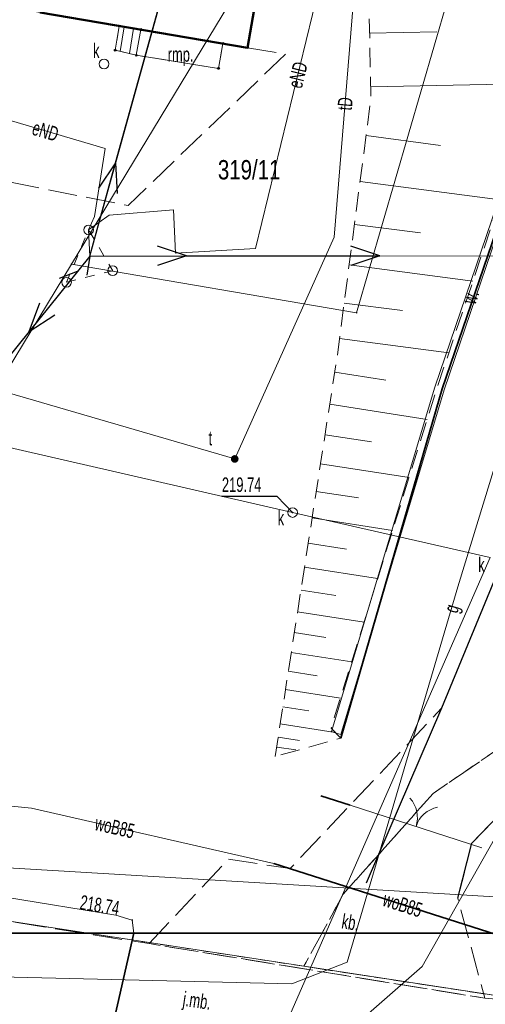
# Model space of a CAD drawing. Header units: metres. Extents: x 7477116 to 7525112, y 5510197 to 5567455.
# Tile 10 of 18: x 7496169 to 7496193, y 5531746 to 5531797. Entities that reach past the tile are written whole.
import ezdxf
from ezdxf.enums import TextEntityAlignment as Align

# ---------------------------------------------------------------- set-up
doc = ezdxf.new("R2010")
doc.units = ezdxf.units.M
for name, pattern in [('1.0_0.5', [1.5, 1, -0.5]), ('1.5_0.5', [2, 1.5, -0.5]), ('219-500', [0]), ('egkk-500', [2, 1.5, -0.5]), ('egug-500', [1, 0.5, -0.5]), ('otob_500', [0]), ('suep_nn_500', [0]), ('supp_500', [1, 0.5, -0.5]), ('sutp_500', [0])]:
    doc.linetypes.add(name, pattern=pattern)
doc.layers.get('0').update_dxf_attribs({"color": 2, "lineweight": 5})
doc.styles.get("Standard").update_dxf_attribs({"font": 'Working1250', "width": 0.75})
doc.linetypes.add('902-500', pattern='A,3.75,0,[1,ksztalty.shx,S=0.5,R=0,X=0,Y=0],3.75', length=7.5)

# ---------------------------------------------------------------- blocks, each defined once
blk = doc.blocks.new('203')
at = {"linetype": 'Continuous', "lineweight": 0}
h = blk.add_hatch(color=0, dxfattribs=at)
edge = h.paths.add_edge_path()
edge.add_arc((0, 0), 0.045, 0, 360)
blk = doc.blocks.new('PUNKTBUD')
at = {"color": 0}
blk.add_circle((0, 0), 0.045, dxfattribs=at)
blk = doc.blocks.new('US15')
at = {"color": 0, "linetype": 'Continuous', "lineweight": 13}
blk.add_circle((0, 0), 0.25, dxfattribs=at)
blk = doc.blocks.new('PW01')
at = {"linetype": 'Continuous', "lineweight": 13}
h = blk.add_hatch(color=0, dxfattribs=at)
edge = h.paths.add_edge_path()
edge.add_arc((0, 0), 0.045, 0, 360)
blk = doc.blocks.new('US25')
at = {"linetype": 'Continuous', "lineweight": 0}
h = blk.add_hatch(color=0, dxfattribs=at)
edge = h.paths.add_edge_path()
edge.add_arc((0, 0), 0.2, 0, 360)
blk = doc.blocks.new('SUEP1')
at = {"color": 0, "linetype": 'Continuous'}
for p, q in [((0, 0), (5, 0)), ((5, 0), (3.5, 0.5)), ((5, 0), (3.5, -0.5)), ((5, 0), (15, 0)), ((15, 0), (13.5, 0.5)), ((15, 0), (13.5, -0.5))]:
    blk.add_line(p, q, dxfattribs=at)
blk = doc.blocks.new('OK02')
at = {"color": 0, "linetype": 'Continuous', "lineweight": 0}
for centre, start, end in [((-1.5, 0), 0, 60), ((1.5, 0), 120, 180)]:
    blk.add_arc(centre, 1.5, start, end, dxfattribs=at)
blk = doc.blocks.new('SM05')
at = {"color": 0, "linetype": 'Continuous', "lineweight": 13}
blk.add_circle((0, 0), 0.25, dxfattribs=at)
blk = doc.blocks.new('SUTP')
at = {"color": 0, "linetype": 'Continuous'}
for p, q in [((0, 0), (0.866, 0.5)), ((0, 0), (9.232, 0)), ((1.866, -0.5), (1, 0)), ((7.366, -0.5), (8.232, 0)), ((9.232, 0), (8.366, 0.5))]:
    blk.add_line(p, q, dxfattribs=at)
blk = doc.blocks.new('RAMKA500KP')
at = {"color": 0, "flags": 128}
blk.add_lwpolyline([(0, 0), (400, 0), (400, 250), (0, 250)], close=True, dxfattribs=at)

msp = doc.modelspace()

# ---------------------------------------------------------------- linework, layer by layer
at = {"layer": '217-kontur klasyfikacyjny', "color": 92, "linetype": 'egkk-500', "lineweight": 18, "flags": 128}
for points in [[(7496195.8, 5531761.12), (7496190.12, 5531757.22)], [(7496190.12, 5531757.22), (7496185.46, 5531752.01)], [(7496185.46, 5531752.01), (7496183.43, 5531748.28)], [(7496183.43, 5531748.28), (7496194.5, 5531746.59)]]:
    msp.add_lwpolyline(points, dxfattribs=at)
at = {"layer": '218-kontur użytku gruntowego', "color": 94, "linetype": 'egug-500', "lineweight": 18, "flags": 128}
for points in [[(7496190.12, 5531757.22), (7496195.8, 5531761.12)], [(7496185.46, 5531752.01), (7496190.12, 5531757.22)], [(7496183.43, 5531748.28), (7496152.29, 5531753.04)], [(7496183.43, 5531748.28), (7496185.46, 5531752.01)], [(7496194.5, 5531746.59), (7496183.43, 5531748.28)]]:
    msp.add_lwpolyline(points, dxfattribs=at)
at = {"layer": '219-działka ewidencyjna', "color": 7, "linetype": '219-500', "lineweight": 18, "flags": 128}
for points in [[(7496201.19, 5531833.75), (7496171.41, 5531784.58)], [(7496190.85, 5531798.23), (7496186.15, 5531782.07)], [(7496171.41, 5531784.58), (7496155.6, 5531758.49)], [(7496171.41, 5531784.58), (7496186.15, 5531782.07)], [(7496152.29, 5531753.04), (7496194.5, 5531746.59)]]:
    msp.add_lwpolyline(points, dxfattribs=at)
at = {"layer": '312-budynek ewidencyjny', "color": 7, "linetype": 'CONTINUOUS', "lineweight": 50, "flags": 128}
for points in [[(7496186.46, 5531829.93), (7496180.51, 5531795.77)], [(7496180.51, 5531795.77), (7496169.78, 5531797.59)]]:
    msp.add_lwpolyline(points, dxfattribs=at)
at = {"layer": '352-schody', "color": 7, "linetype": 'CONTINUOUS', "lineweight": 18, "flags": 128}
msp.add_lwpolyline([(7496173.88, 5531796.89), (7496174.99, 5531796.71), (7496174.76, 5531795.38), (7496173.67, 5531795.64)], close=True, dxfattribs=at)
msp.add_lwpolyline([(7496173.88, 5531796.89), (7496174.99, 5531796.71), (7496174.76, 5531795.38), (7496173.67, 5531795.64)], close=True, dxfattribs=at)
for points in [[(7496173.921, 5531795.58), (7496174.127, 5531796.85)], [(7496174.409, 5531795.464), (7496174.62, 5531796.77)]]:
    msp.add_lwpolyline(points, dxfattribs=at)
at = {"layer": '358-rampa', "color": 7, "linetype": 'CONTINUOUS', "lineweight": 18, "flags": 128}
msp.add_lwpolyline([(7496174.76, 5531795.38), (7496174.99, 5531796.71), (7496179.23, 5531795.99), (7496179.01, 5531794.7)], close=True, dxfattribs=at)
at = {"layer": 'brama', "color": 7, "linetype": 'otob_500', "lineweight": 18, "flags": 128}
msp.add_lwpolyline([(7496185.82, 5531756.61), (7496192.63, 5531754.4)], dxfattribs=at)
at = {"layer": 'jezdnia', "color": 7, "linetype": '1.5_0.5', "lineweight": 18, "flags": 128}
msp.add_lwpolyline([(7496129.51, 5531751.42), (7496124.46, 5531752.16), (7496127.75, 5531756.69), (7496129.86, 5531756.34), (7496151.92, 5531753.19), (7496175.42, 5531749.45), (7496192.78, 5531746.63), (7496202.06, 5531745.81), (7496209.4, 5531746.1), (7496216.04, 5531746.97), (7496219.9, 5531748.53), (7496219.91, 5531742.7), (7496218.92, 5531741.34), (7496195.16, 5531740.48), (7496192.92, 5531741.22), (7496192.54, 5531741.33), (7496190.54, 5531741.85), (7496185.87, 5531742.87), (7496173.6, 5531744.7), (7496151.81, 5531748.42)], close=True, dxfattribs=at)
at = {"layer": 'krawężnik', "color": 7, "linetype": 'CONTINUOUS', "lineweight": 25, "flags": 128}
for points in [[(7496201.43, 5531789.03), (7496200.75, 5531789.31), (7496196.94, 5531777.11), (7496190.55, 5531761.62), (7496186.64, 5531752.57)], [(7496191.39, 5531751.8), (7496192.11, 5531754.64), (7496197.54, 5531760.28), (7496205.78, 5531774.31), (7496209.61, 5531786.52), (7496209.1, 5531786.58)]]:
    msp.add_lwpolyline(points, dxfattribs=at)
at = {"layer": 'obszar utwardzony', "color": 7, "linetype": '1.5_0.5', "lineweight": 18, "flags": 128}
for points in [[(7496180.51, 5531795.77), (7496182.48, 5531795.44), (7496174.33, 5531787.61), (7496168.08, 5531788.85), (7496167.02, 5531793.53), (7496166.57, 5531793.63), (7496138.75, 5531799.51), (7496135.32, 5531800.28), (7496135.02, 5531797.3), (7496128.18, 5531792.51), (7496116.44, 5531789.36), (7496115.94, 5531798.09), (7496118.37, 5531798.51), (7496119.79, 5531798.83), (7496122.09, 5531799.78), (7496125.43, 5531801.73), (7496126.5, 5531802.78), (7496127.01, 5531804.04), (7496127.34, 5531805.44), (7496128.58, 5531812.38), (7496129.41, 5531816.83), (7496130.51, 5531822.97), (7496131.78, 5531830.07), (7496132.68, 5531835.08), (7496132.88, 5531836.24), (7496133.04, 5531837.15), (7496133.78, 5531841.05), (7496133.87, 5531841.67), (7496133.94, 5531842.15), (7496134.14, 5531843.17), (7496135.4, 5531850.1), (7496135.57, 5531851.28), (7496140.96, 5531850.27), (7496151.31, 5531848.35), (7496151.48, 5531848.32), (7496147.88, 5531828.14), (7496145, 5531812.16), (7496161.4, 5531809.12), (7496162.04, 5531813.14), (7496162.87, 5531817.71), (7496165.98, 5531834.82), (7496167.04, 5531840.62), (7496167.99, 5531845.28), (7496171.16, 5531844.75), (7496174.15, 5531844.11), (7496177.65, 5531843.4), (7496176.76, 5531839.37), (7496177.49, 5531834.93), (7496176.63, 5531831.65), (7496175.74, 5531831.8), (7496174.02, 5531821.95), (7496172.79, 5531822.16), (7496168.6, 5531797.79), (7496169.78, 5531797.59), (7496173.88, 5531796.89), (7496173.67, 5531795.64), (7496174.76, 5531795.38), (7496179.01, 5531794.7), (7496179.23, 5531795.99)], [(7496175.42, 5531749.45), (7496179.52, 5531753.82), (7496182.71, 5531753.33), (7496185.82, 5531756.61), (7496190.55, 5531761.62), (7496196.94, 5531777.11), (7496200.75, 5531789.31), (7496201.43, 5531789.03), (7496197.84, 5531777.52), (7496205.52, 5531775.1), (7496209.1, 5531786.58), (7496209.61, 5531786.52), (7496205.78, 5531774.31), (7496197.54, 5531760.28), (7496192.11, 5531754.64), (7496191.39, 5531751.8), (7496192.78, 5531746.63)]]:
    msp.add_lwpolyline(points, close=True, dxfattribs=at)
at = {"layer": 'obudowa ochronna przewodu', "color": 7, "linetype": 'CONTINUOUS', "lineweight": 35, "flags": 128}
for points in [[(7496203.25, 5531746.77), (7496181.88, 5531753.6)], [(7496173.25, 5531743.94), (7496174.63, 5531750)]]:
    msp.add_lwpolyline(points, dxfattribs=at)
at = {"layer": 'ogrodzenie trwałe', "color": 7, "linetype": '902-500', "lineweight": 35, "flags": 128}
for points in [[(7496185.34, 5531760.08), (7496190.57, 5531778.14), (7496195.51, 5531792.52), (7496204.67, 5531789.34), (7496216.31, 5531784.3), (7496230.4, 5531778.36), (7496221.06, 5531771.45), (7496212.08, 5531764.87), (7496201.22, 5531761.08), (7496195.82, 5531755.84)], [(7496185.82, 5531756.61), (7496184.31, 5531757.1)]]:
    msp.add_lwpolyline(points, dxfattribs=at)
at = {"layer": 'przewód elektroenergetyczny niskiego napięcia', "color": 1, "linetype": 'suep_nn_500', "lineweight": 18, "flags": 128}
for points in [[(7496172.35, 5531785), (7496186.83, 5531837.11)], [(7496172.35, 5531785), (7496147.85, 5531754.57)], [(7496216.5, 5531785.03), (7496172.35, 5531785)], [(7496216.73, 5531750.48), (7496147.85, 5531754.57)], [(7496147.85, 5531754.57), (7496216.73, 5531750.48)]]:
    msp.add_lwpolyline(points, dxfattribs=at)
at = {"layer": 'przewód elektroenergetyczny podziemny', "color": 1, "linetype": 'CONTINUOUS', "lineweight": 18, "flags": 128}
for points in [[(7496186.83, 5531837.11), (7496186.61, 5531835.66), (7496188.56, 5531835.02), (7496189.67, 5531832.37), (7496184.86, 5531801.53), (7496180.92, 5531785.38), (7496176.78, 5531785.15), (7496176.68, 5531787.38), (7496173.36, 5531787.11), (7496172.29, 5531786.35)], [(7496160.39, 5531800.71), (7496163.17, 5531796.31), (7496163.15, 5531793.5), (7496173.15, 5531790.55), (7496172.59, 5531787.05), (7496172.29, 5531786.35)], [(7496172.29, 5531786.35), (7496172.35, 5531785)], [(7496174.34, 5531742.23), (7496174.59, 5531742.17), (7496175.05, 5531742.18), (7496175.34, 5531742.93), (7496176.08, 5531742.85), (7496176.03, 5531742.35), (7496176.18, 5531741.96), (7496176.68, 5531742.18), (7496177.26, 5531742.48), (7496182.3, 5531741.92), (7496189.54, 5531748.27), (7496201.72, 5531769.74), (7496203.01, 5531770.17), (7496204.17, 5531771.7), (7496202.86, 5531772.01), (7496203.66, 5531772.41)], [(7496130.5, 5531757.03), (7496142.96, 5531754.98), (7496147.56, 5531754.12), (7496155.16, 5531753.48), (7496167.99, 5531751.85), (7496173.7, 5531750.92), (7496174.55, 5531750.67), (7496174.63, 5531750), (7496173.25, 5531743.94), (7496173.18, 5531742.99), (7496174.09, 5531742.28)]]:
    msp.add_lwpolyline(points, dxfattribs=at)
at = {"layer": 'przewód gazowy', "color": 40, "linetype": 'CONTINUOUS', "lineweight": 18, "flags": 128}
for points in [[(7496191.39, 5531767.9), (7496201.23, 5531800.02), (7496218.87, 5531847.28)], [(7496191.39, 5531767.9), (7496185.67, 5531748.49), (7496182.81, 5531747.37), (7496167.7, 5531747.74), (7496140.07, 5531752.74), (7496120.05, 5531758.01), (7496116.08, 5531755.3), (7496116.19, 5531742.11)]]:
    msp.add_lwpolyline(points, dxfattribs=at)
at = {"layer": 'przewód kanalizacyjny', "color": 34, "linetype": 'CONTINUOUS', "lineweight": 18, "flags": 128}
msp.add_lwpolyline([(7496122.54, 5531785.58), (7496182.84, 5531771.74), (7496193.06, 5531769.42), (7496177.12, 5531733), (7496173.45, 5531719.66)], dxfattribs=at)
at = {"layer": 'przewód telekomunikacyjny napowietrzny', "color": 30, "linetype": 'sutp_500', "lineweight": 18, "flags": 128}
msp.add_lwpolyline([(7496147.85, 5531754.57), (7496172.35, 5531785)], dxfattribs=at)
at = {"layer": 'przewód telekomunikacyjny podziemny', "color": 30, "linetype": 'CONTINUOUS', "lineweight": 18, "flags": 128}
msp.add_lwpolyline([(7496165.04, 5531778.83), (7496179.85, 5531774.51), (7496184.99, 5531785.98), (7496186.22, 5531800.96), (7496185.88, 5531808.01), (7496182.78, 5531808.79)], dxfattribs=at)
at = {"layer": 'przewód wodociągowy', "color": 5, "linetype": 'CONTINUOUS', "lineweight": 18, "flags": 128}
msp.add_lwpolyline([(7496340.41, 5531719.9), (7496303.23, 5531719.03), (7496295.77, 5531719.88), (7496293.99, 5531737.64), (7496292.7, 5531745.25), (7496271.34, 5531746.25), (7496225.4, 5531745.64), (7496203.25, 5531746.77), (7496181.88, 5531753.6), (7496169.34, 5531756.45), (7496135.12, 5531759.9), (7496115.55, 5531761.85)], dxfattribs=at)
at = {"layer": 'rzędna-Atr2', "color": 34, "flags": 128}
msp.add_lwpolyline([(7496182.84, 5531771.74), (7496182.04, 5531772.57), (7496179.186, 5531772.57)], dxfattribs=at)
at = {"layer": 'rów przydrożny (linia)', "color": 0, "linetype": 'CONTINUOUS', "lineweight": 18}
for p, q in [((7496190.202, 5531778.226), (7496195.143, 5531792.76)), ((7496190.678, 5531778.074), (7496195.617, 5531792.599)), ((7496184.85, 5531760.412), (7496190.202, 5531778.226)), ((7496185.329, 5531760.268), (7496190.678, 5531778.074)), ((7496184.85, 5531760.412), (7496185.09, 5531760.34)), ((7496185.329, 5531760.268), (7496185.09, 5531760.34))]:
    msp.add_line(p, q, dxfattribs=at)
at = {"layer": 'skarpa nieumocniona', "color": 7, "linetype": '1.0_0.5', "lineweight": 18, "flags": 128}
msp.add_lwpolyline([(7496181.94, 5531759.12), (7496185.15, 5531779.82), (7496186.89, 5531793.12), (7496186.74, 5531800.96), (7496191.52, 5531817.15), (7496195.23, 5531820.28), (7496195.11, 5531830.22), (7496203.64, 5531825.68), (7496201.95, 5531817.93), (7496198.29, 5531809.15), (7496193.58, 5531796.13), (7496195.12, 5531794.84), (7496195.55, 5531794.68), (7496195.24, 5531792.84), (7496190.3, 5531778.15), (7496184.83, 5531760.59), (7496185.34, 5531760.08)], close=True, dxfattribs=at)
at = {"layer": 'skarpa nieumocniona', "color": 7, "linetype": 'CONTINUOUS', "lineweight": 18, "flags": 128}
for points in [[(7496186.82, 5531796.52), (7496190.3, 5531796.59)], [(7496186.88, 5531793.75), (7496195.42, 5531793.92)], [(7496186.64, 5531791.23), (7496190.5, 5531790.72)], [(7496186.33, 5531788.86), (7496193.58, 5531787.91)], [(7496186.04, 5531786.63), (7496189.45, 5531786.19)], [(7496185.77, 5531784.54), (7496192.17, 5531783.7)], [(7496185.51, 5531782.57), (7496188.52, 5531782.18)], [(7496185.27, 5531780.73), (7496190.92, 5531779.99)], [(7496185.02, 5531778.99), (7496187.66, 5531778.58)], [(7496184.76, 5531777.34), (7496189.8, 5531776.55)], [(7496184.52, 5531775.76), (7496186.92, 5531775.39)], [(7496184.29, 5531774.26), (7496188.87, 5531773.55)], [(7496184.07, 5531772.82), (7496186.25, 5531772.49)], [(7496183.85, 5531771.46), (7496188.01, 5531770.81)], [(7496183.65, 5531770.16), (7496185.63, 5531769.85)], [(7496183.46, 5531768.91), (7496187.24, 5531768.33)], [(7496183.28, 5531767.73), (7496185.08, 5531767.45)], [(7496183.1, 5531766.6), (7496186.54, 5531766.07)], [(7496182.93, 5531765.53), (7496184.57, 5531765.27)], [(7496182.77, 5531764.5), (7496185.9, 5531764.02)], [(7496182.62, 5531763.53), (7496184.11, 5531763.29)], [(7496182.48, 5531762.59), (7496185.32, 5531762.15)], [(7496182.34, 5531761.69), (7496183.69, 5531761.49)], [(7496182.2, 5531760.81), (7496185.05, 5531760.37)], [(7496182.1, 5531760.13), (7496183.2, 5531759.96)]]:
    msp.add_lwpolyline(points, dxfattribs=at)
at = {"layer": 'skarpa nieumocniona', "color": 7, "linetype": '1.0_0.5', "lineweight": 18, "flags": 128}
msp.add_lwpolyline([(7496182.02, 5531759.61), (7496183.1, 5531759.45)], dxfattribs=at)
at = {"layer": 'słup przewodów napowietrznych', "color": 7, "linetype": 'supp_500', "lineweight": 18, "flags": 128}
for points in [[(7496171.15, 5531783.64), (7496172.29, 5531786.35), (7496173.54, 5531784.24)], [(7496171.15, 5531783.64), (7496173.54, 5531784.24)]]:
    msp.add_lwpolyline(points, dxfattribs=at)

# ---------------------------------------------------------------- block references
at = {"layer": '203-punkt graniczny', "color": 7, "linetype": 'CONTINUOUS', "lineweight": 18}
for p in [(7496171.41, 5531784.58), (7496186.15, 5531782.07)]:
    msp.add_blockref('203', p, dxfattribs=at)
at = {"layer": 'brama', "color": 7, "linetype": 'CONTINUOUS', "lineweight": 18, "rotation": 342.021}
msp.add_blockref('OK02', (7496189.225, 5531755.505), dxfattribs=at)
at = {"layer": 'przewód elektroenergetyczny niskiego napięcia', "color": 1, "linetype": 'CONTINUOUS', "lineweight": 18}
for p, rotation in [((7496172.35, 5531785), 74.471), ((7496172.35, 5531785), 231.162), ((7496172.35, 5531785), 0.039), ((7496174.34, 5531742.23), 155.022)]:
    msp.add_blockref('SUEP1', p, dxfattribs=dict(at, rotation=rotation))
at = {"layer": 'przewód telekomunikacyjny napowietrzny', "color": 30, "linetype": 'CONTINUOUS', "lineweight": 18, "rotation": 231.162}
msp.add_blockref('SUTP', (7496172.35, 5531785), dxfattribs=at)
at = {"layer": 'Punkt budynku', "color": 5, "linetype": 'CONTINUOUS', "lineweight": 18}
for p in [(7496173.88, 5531796.89), (7496174.99, 5531796.71), (7496179.23, 5531795.99), (7496180.51, 5531795.77), (7496173.67, 5531795.64), (7496174.76, 5531795.38), (7496179.01, 5531794.7)]:
    msp.add_blockref('PUNKTBUD', p, dxfattribs=at)
at = {"layer": 'rzędna', "color": 34, "linetype": 'CONTINUOUS', "lineweight": 18}
msp.add_blockref('PW01', (7496182.84, 5531771.74), dxfattribs=at)
at = {"layer": 'rzędna', "color": 1, "linetype": 'CONTINUOUS', "lineweight": 18}
msp.add_blockref('PW01', (7496174.55, 5531750.67), dxfattribs=at)
at = {"layer": 'studnia kanalizacyjna', "color": 34, "linetype": 'CONTINUOUS', "lineweight": 18}
for p in [(7496173.09, 5531794.93), (7496182.84, 5531771.74)]:
    msp.add_blockref('US15', p, dxfattribs=at)
at = {"layer": 'słup przewodów napowietrznych', "color": 7, "linetype": 'CONTINUOUS', "lineweight": 18}
for p in [(7496172.29, 5531786.35), (7496173.54, 5531784.24), (7496171.15, 5531783.64)]:
    msp.add_blockref('SM05', p, dxfattribs=at)
at = {"layer": 'telekomunikacyjne urządzenie techniczne', "color": 30, "linetype": 'CONTINUOUS', "lineweight": 18}
msp.add_blockref('US25', (7496179.85, 5531774.51), dxfattribs=at)
at = {"layer": 'Wstawianie ramki sekcyjnej z opisem', "color": 7, "linetype": 'CONTINUOUS', "lineweight": 13}
for p in [(7496000, 5531750), (7496000, 5531500)]:
    msp.add_blockref('RAMKA500KP', p, dxfattribs=at)

# ---------------------------------------------------------------- texts
at = {"layer": '211-numer działki ewidencyjnej', "color": 7, "linetype": 'CONTINUOUS', "lineweight": 18, "width": 0.79}
msp.add_text('319/11', height=1, dxfattribs=at).set_placement((7496178.98, 5531789.96), align=Align.TOP_LEFT)
at = {"layer": '358-rampa-Atr103', "color": 7, "width": 0.667}
msp.add_text('rmp.', height=0.75, dxfattribs=at).set_placement((7496177.05, 5531795.42), align=Align.MIDDLE_CENTER)
at = {"layer": 'jezdnia-Atr17', "color": 7, "width": 0.667}
msp.add_text('j.mb.', height=0.75, rotation=351.517, dxfattribs=at).set_placement((7496177.13, 5531746.24))
at = {"layer": 'obszar utwardzony-Atr17', "color": 7, "width": 0.667}
msp.add_text('kb.', height=0.75, rotation=350.773, dxfattribs=at).set_placement((7496185.34, 5531750.25))
at = {"layer": 'przewód elektroenergetyczny podziemny-Atr1', "color": 1, "width": 0.667}
for rotation, p in [(76.289, (7496182.95, 5531793.71)), (343.564, (7496169.42, 5531791.65))]:
    msp.add_text('eND', height=0.75, rotation=rotation, dxfattribs=at).set_placement(p, align=Align.MIDDLE_LEFT)
at = {"layer": 'przewód gazowy-Atr1', "color": 40, "width": 0.667}
msp.add_text('g', height=0.75, rotation=73.58, dxfattribs=at).set_placement((7496191.01, 5531766.6), align=Align.MIDDLE_LEFT)
at = {"layer": 'przewód telekomunikacyjny podziemny-Atr1', "color": 30, "width": 0.667}
msp.add_text('tD', height=0.75, rotation=85.306, dxfattribs=at).set_placement((7496185.53, 5531792.54), align=Align.MIDDLE_LEFT)
at = {"layer": 'przewód wodociągowy-Atr1', "color": 5, "width": 0.667}
for rotation, p in [(347.195, (7496172.65, 5531755.7)), (342.275, (7496187.56, 5531751.78))]:
    msp.add_text('woB85', height=0.75, rotation=rotation, dxfattribs=at).set_placement(p, align=Align.MIDDLE_LEFT)
at = {"layer": 'rzędna-Atr2', "color": 34, "width": 0.667}
msp.add_text('219.74', height=0.75, dxfattribs=at).set_placement((7496179.186, 5531772.578), align=Align.BOTTOM_LEFT)
at = {"layer": 'rzędna-Atr2', "color": 1, "width": 0.667}
msp.add_text('218.74', height=0.75, rotation=350.749, dxfattribs=at).set_placement((7496171.8, 5531751.23))
at = {"layer": 'rów przydrożny (linia)-Atr17', "color": 7, "width": 0.667}
msp.add_text('w.', height=0.75, rotation=71.223, dxfattribs=at).set_placement((7496191.94, 5531782.57), align=Align.MIDDLE_LEFT)
at = {"layer": 'studnia kanalizacyjna-Atr17', "color": 34, "width": 0.667}
for p in [(7496172.52, 5531795.24), (7496182.07, 5531771.08), (7496192.44, 5531768.66)]:
    msp.add_text('k', height=0.75, dxfattribs=at).set_placement(p)
at = {"layer": 'telekomunikacyjne urządzenie techniczne-Atr17', "color": 30, "width": 0.667}
msp.add_text('t', height=0.75, dxfattribs=at).set_placement((7496178.5, 5531775.21))

doc.saveas('drawing.dxf')
